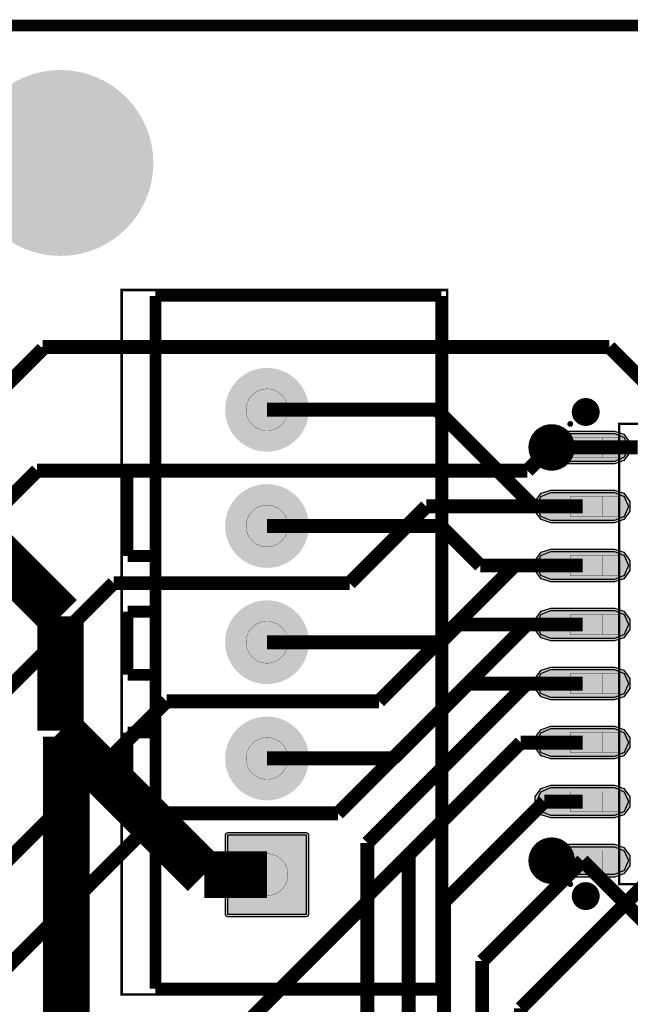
# Model space of a CAD drawing. Header units: millimetres. Extents: x -5.5 to 32.5, y -5.3 to 73.4.
# Tile 9 of 10: x 7.1 to 20.3, y 51.9 to 73.1. Entities that reach past the tile are written whole.
import ezdxf

# ---------------------------------------------------------------- set-up
doc = ezdxf.new("R2010")
doc.units = ezdxf.units.MM
for name, color, linetype, true_color in [('Board Outline Layer', 7, 'Continuous', 0xff00ff), ('Bottom Layer', 7, 'Continuous', 0x0000ff), ('Bottom Paste Mask Layer', 7, 'Continuous', 0x800000), ('Bottom Silkscreen Layer', 7, 'Continuous', 0x66cc33), ('Bottom Solder Mask Layer', 7, 'Continuous', 0xaa00ff), ('Component Marking Layer', 7, 'Continuous', 0x66ffcc), ('Component Shape Layer', 7, 'Continuous', 0x00cccc), ('Document Layer', 7, 'Continuous', 0xffffff), ('Hole Layer', 7, 'Continuous', 0x222222), ('Multi-Layer', 7, 'Continuous', 0xc0c0c0), ('Pin Floating Layer', 7, 'Continuous', 0xff99ff), ('Pin Soldering Layer', 7, 'Continuous', 0xcc9999), ('Top Layer', 7, 'Continuous', 0xff0000), ('Top Paste Mask Layer', 7, 'Continuous', 0x808080), ('Top Silkscreen Layer', 7, 'Continuous', 0xffcc00), ('Top Solder Mask Layer', 7, 'Continuous', 0x800080)]:
    doc.layers.add(name, color=color, linetype=linetype, true_color=true_color)

msp = doc.modelspace()

# ---------------------------------------------------------------- hatches: boundary and pattern name
at = {"layer": 'Bottom Layer'}
for points in [[(11.596, 64.69, 1), (13.296, 64.69, 1)], [(19.92, 64.182), (20.133, 64.094), (20.221, 63.881), (20.133, 63.668), (19.92, 63.58), (18.551, 63.58), (18.338, 63.668), (18.25, 63.881), (18.338, 64.094), (18.551, 64.182)], [(11.596, 62.19, 1), (13.296, 62.19, 1)], [(19.92, 62.912), (20.133, 62.824), (20.221, 62.611), (20.133, 62.398), (19.92, 62.31), (18.551, 62.31), (18.338, 62.398), (18.25, 62.611), (18.338, 62.824), (18.551, 62.912)], [(19.92, 61.642), (20.133, 61.554), (20.221, 61.341), (20.133, 61.128), (19.92, 61.04), (18.551, 61.04), (18.338, 61.128), (18.25, 61.341), (18.338, 61.554), (18.551, 61.642)], [(11.596, 59.69, 1), (13.296, 59.69, 1)], [(19.92, 60.372), (20.133, 60.284), (20.221, 60.071), (20.133, 59.858), (19.92, 59.77), (18.551, 59.77), (18.338, 59.858), (18.25, 60.071), (18.338, 60.284), (18.551, 60.372)], [(19.92, 59.102), (20.133, 59.014), (20.221, 58.801), (20.133, 58.588), (19.92, 58.5), (18.551, 58.5), (18.338, 58.588), (18.25, 58.801), (18.338, 59.014), (18.551, 59.102)], [(11.596, 57.19, 1), (13.296, 57.19, 1)], [(19.92, 57.832), (20.133, 57.744), (20.221, 57.531), (20.133, 57.318), (19.92, 57.23), (18.551, 57.23), (18.338, 57.318), (18.25, 57.531), (18.338, 57.744), (18.551, 57.832)], [(19.92, 56.562), (20.133, 56.474), (20.221, 56.261), (20.133, 56.048), (19.92, 55.96), (18.551, 55.96), (18.338, 56.048), (18.25, 56.261), (18.338, 56.474), (18.551, 56.562)], [(11.596, 53.84), (13.296, 53.84), (13.296, 55.54), (11.596, 55.54)], [(19.92, 55.292), (20.133, 55.204), (20.221, 54.991), (20.133, 54.778), (19.92, 54.69), (18.551, 54.69), (18.338, 54.778), (18.25, 54.991), (18.338, 55.204), (18.551, 55.292)]]:
    msp.add_hatch(color=256, dxfattribs=at).paths.add_polyline_path(points)
at = {"layer": 'Bottom Paste Mask Layer'}
for points in [[(19.92, 64.182), (20.133, 64.094), (20.221, 63.881), (20.133, 63.668), (19.92, 63.58), (18.551, 63.58), (18.338, 63.668), (18.25, 63.881), (18.338, 64.094), (18.551, 64.182)], [(19.92, 62.912), (20.133, 62.824), (20.221, 62.611), (20.133, 62.398), (19.92, 62.31), (18.551, 62.31), (18.338, 62.398), (18.25, 62.611), (18.338, 62.824), (18.551, 62.912)], [(19.92, 61.642), (20.133, 61.554), (20.221, 61.341), (20.133, 61.128), (19.92, 61.04), (18.551, 61.04), (18.338, 61.128), (18.25, 61.341), (18.338, 61.554), (18.551, 61.642)], [(19.92, 60.372), (20.133, 60.284), (20.221, 60.071), (20.133, 59.858), (19.92, 59.77), (18.551, 59.77), (18.338, 59.858), (18.25, 60.071), (18.338, 60.284), (18.551, 60.372)], [(19.92, 59.102), (20.133, 59.014), (20.221, 58.801), (20.133, 58.588), (19.92, 58.5), (18.551, 58.5), (18.338, 58.588), (18.25, 58.801), (18.338, 59.014), (18.551, 59.102)], [(19.92, 57.832), (20.133, 57.744), (20.221, 57.531), (20.133, 57.318), (19.92, 57.23), (18.551, 57.23), (18.338, 57.318), (18.25, 57.531), (18.338, 57.744), (18.551, 57.832)], [(19.92, 56.562), (20.133, 56.474), (20.221, 56.261), (20.133, 56.048), (19.92, 55.96), (18.551, 55.96), (18.338, 56.048), (18.25, 56.261), (18.338, 56.474), (18.551, 56.562)], [(19.92, 55.292), (20.133, 55.204), (20.221, 54.991), (20.133, 54.778), (19.92, 54.69), (18.551, 54.69), (18.338, 54.778), (18.25, 54.991), (18.338, 55.204), (18.551, 55.292)]]:
    msp.add_hatch(color=256, dxfattribs=at).paths.add_polyline_path(points)
at = {"layer": 'Bottom Solder Mask Layer'}
for points in [[(19.92, 64.233), (20.127, 64.166), (20.255, 63.99), (20.255, 63.772), (20.127, 63.597), (19.92, 63.529), (18.551, 63.529), (18.344, 63.597), (18.216, 63.772), (18.216, 63.99), (18.344, 64.166), (18.551, 64.233)], [(19.92, 62.963), (20.127, 62.896), (20.255, 62.72), (20.255, 62.502), (20.127, 62.327), (19.92, 62.259), (18.551, 62.259), (18.344, 62.327), (18.216, 62.502), (18.216, 62.72), (18.344, 62.896), (18.551, 62.963)], [(19.92, 61.693), (20.127, 61.626), (20.255, 61.45), (20.255, 61.232), (20.127, 61.057), (19.92, 60.989), (18.551, 60.989), (18.344, 61.057), (18.216, 61.232), (18.216, 61.45), (18.344, 61.626), (18.551, 61.693)], [(19.92, 60.423), (20.127, 60.356), (20.255, 60.18), (20.255, 59.962), (20.127, 59.787), (19.92, 59.719), (18.551, 59.719), (18.344, 59.787), (18.216, 59.962), (18.216, 60.18), (18.344, 60.356), (18.551, 60.423)], [(19.92, 59.153), (20.127, 59.086), (20.255, 58.91), (20.255, 58.692), (20.127, 58.517), (19.92, 58.449), (18.551, 58.449), (18.344, 58.517), (18.216, 58.692), (18.216, 58.91), (18.344, 59.086), (18.551, 59.153)], [(19.92, 57.883), (20.127, 57.816), (20.255, 57.64), (20.255, 57.422), (20.127, 57.247), (19.92, 57.179), (18.551, 57.179), (18.344, 57.247), (18.216, 57.422), (18.216, 57.64), (18.344, 57.816), (18.551, 57.883)], [(19.92, 56.613), (20.127, 56.546), (20.255, 56.37), (20.255, 56.152), (20.127, 55.976), (19.92, 55.909), (18.551, 55.909), (18.344, 55.976), (18.216, 56.152), (18.216, 56.37), (18.344, 56.546), (18.551, 56.613)], [(19.92, 55.343), (20.127, 55.276), (20.255, 55.1), (20.255, 54.882), (20.127, 54.706), (19.92, 54.639), (18.551, 54.639), (18.344, 54.706), (18.216, 54.882), (18.216, 55.1), (18.344, 55.276), (18.551, 55.343)]]:
    msp.add_hatch(color=256, dxfattribs=at).paths.add_polyline_path(points)
at = {"layer": 'Component Marking Layer'}
for points in [[(18.911, 64.386, 1), (19.031, 64.386, 1)], [(18.911, 54.486, 1), (19.031, 54.486, 1)], [(16.263, 52.113, 1), (16.383, 52.113, 1)]]:
    msp.add_hatch(color=256, dxfattribs=at).paths.add_polyline_path(points)
at = {"layer": 'Hole Layer'}
for points in [[(11.896, 64.69, 1), (12.996, 64.69, 1)], [(11.896, 62.19, 1), (12.996, 62.19, 1)], [(11.896, 59.69, 1), (12.996, 59.69, 1)], [(11.896, 57.19, 1), (12.996, 57.19, 1)], [(11.896, 54.69, 1), (12.996, 54.69, 1)]]:
    msp.add_hatch(color=256, dxfattribs=at).paths.add_polyline_path(points)
at = {"layer": 'Multi-Layer'}
for points in [[(6, 70, 1), (10, 70, 1)], [(11.596, 64.69, 1), (13.296, 64.69, 1)], [(11.596, 64.69, 1), (13.296, 64.69, 1)], [(11.596, 64.69, 1), (13.296, 64.69, 1)], [(11.596, 62.19, 1), (13.296, 62.19, 1)], [(11.596, 62.19, 1), (13.296, 62.19, 1)], [(11.596, 62.19, 1), (13.296, 62.19, 1)], [(11.596, 59.69, 1), (13.296, 59.69, 1)], [(11.596, 59.69, 1), (13.296, 59.69, 1)], [(11.596, 59.69, 1), (13.296, 59.69, 1)], [(11.596, 57.19, 1), (13.296, 57.19, 1)], [(11.596, 57.19, 1), (13.296, 57.19, 1)], [(11.596, 57.19, 1), (13.296, 57.19, 1)], [(11.596, 53.84), (13.296, 53.84), (13.296, 55.54), (11.596, 55.54)], [(11.596, 53.84), (13.296, 53.84), (13.296, 55.54), (11.596, 55.54)], [(11.596, 53.84), (13.296, 53.84), (13.296, 55.54), (11.596, 55.54)]]:
    msp.add_hatch(color=256, dxfattribs=at).paths.add_polyline_path(points)
at = {"layer": 'Pin Floating Layer'}
for points in [[(19.661, 64.096), (20.031, 64.096), (20.031, 63.666), (19.661, 63.666)], [(19.661, 63.666), (20.031, 63.666), (20.031, 64.096), (19.661, 64.096)], [(19.661, 62.826), (20.031, 62.826), (20.031, 62.396), (19.661, 62.396)], [(19.661, 62.396), (20.031, 62.396), (20.031, 62.826), (19.661, 62.826)], [(19.661, 61.556), (20.031, 61.556), (20.031, 61.126), (19.661, 61.126)], [(19.661, 61.126), (20.031, 61.126), (20.031, 61.556), (19.661, 61.556)], [(19.661, 60.286), (20.031, 60.286), (20.031, 59.856), (19.661, 59.856)], [(19.661, 59.856), (20.031, 59.856), (20.031, 60.286), (19.661, 60.286)], [(19.661, 59.016), (20.031, 59.016), (20.031, 58.586), (19.661, 58.586)], [(19.661, 58.586), (20.031, 58.586), (20.031, 59.016), (19.661, 59.016)], [(19.661, 57.746), (20.031, 57.746), (20.031, 57.316), (19.661, 57.316)], [(19.661, 57.316), (20.031, 57.316), (20.031, 57.746), (19.661, 57.746)], [(19.661, 56.476), (20.031, 56.476), (20.031, 56.046), (19.661, 56.046)], [(19.661, 56.046), (20.031, 56.046), (20.031, 56.476), (19.661, 56.476)], [(19.661, 55.206), (20.031, 55.206), (20.031, 54.776), (19.661, 54.776)], [(19.661, 54.776), (20.031, 54.776), (20.031, 55.206), (19.661, 55.206)]]:
    msp.add_hatch(color=256, dxfattribs=at).paths.add_polyline_path(points)
at = {"layer": 'Pin Soldering Layer'}
for points in [[(11.996, 64.69, 1), (12.896, 64.69, 1)], [(18.971, 64.096), (19.671, 64.096), (19.671, 63.666), (18.971, 63.666)], [(18.971, 63.666), (19.671, 63.666), (19.671, 64.096), (18.971, 64.096)], [(18.971, 62.826), (19.671, 62.826), (19.671, 62.396), (18.971, 62.396)], [(18.971, 62.396), (19.671, 62.396), (19.671, 62.826), (18.971, 62.826)], [(11.996, 62.19, 1), (12.896, 62.19, 1)], [(18.971, 61.556), (19.671, 61.556), (19.671, 61.126), (18.971, 61.126)], [(18.971, 61.126), (19.671, 61.126), (19.671, 61.556), (18.971, 61.556)], [(18.971, 60.286), (19.671, 60.286), (19.671, 59.856), (18.971, 59.856)], [(18.971, 59.856), (19.671, 59.856), (19.671, 60.286), (18.971, 60.286)], [(11.996, 59.69, 1), (12.896, 59.69, 1)], [(18.971, 59.016), (19.671, 59.016), (19.671, 58.586), (18.971, 58.586)], [(18.971, 58.586), (19.671, 58.586), (19.671, 59.016), (18.971, 59.016)], [(11.996, 57.19, 1), (12.896, 57.19, 1)], [(18.971, 57.746), (19.671, 57.746), (19.671, 57.316), (18.971, 57.316)], [(18.971, 57.316), (19.671, 57.316), (19.671, 57.746), (18.971, 57.746)], [(18.971, 56.476), (19.671, 56.476), (19.671, 56.046), (18.971, 56.046)], [(18.971, 56.046), (19.671, 56.046), (19.671, 56.476), (18.971, 56.476)], [(11.996, 54.69, 1), (12.896, 54.69, 1)], [(18.971, 55.206), (19.671, 55.206), (19.671, 54.776), (18.971, 54.776)], [(18.971, 54.776), (19.671, 54.776), (19.671, 55.206), (18.971, 55.206)]]:
    msp.add_hatch(color=256, dxfattribs=at).paths.add_polyline_path(points)
at = {"layer": 'Top Layer'}
for points in [[(11.596, 64.69, 1), (13.296, 64.69, 1)], [(18.551, 63.58), (18.338, 63.668), (18.25, 63.881), (18.338, 64.094), (18.551, 64.182), (19.92, 64.182), (20.133, 64.094), (20.221, 63.881), (20.133, 63.668), (19.92, 63.58)], [(11.596, 62.19, 1), (13.296, 62.19, 1)], [(18.551, 62.31), (18.338, 62.398), (18.25, 62.611), (18.338, 62.824), (18.551, 62.912), (19.92, 62.912), (20.133, 62.824), (20.221, 62.611), (20.133, 62.398), (19.92, 62.31)], [(18.551, 61.04), (18.338, 61.128), (18.25, 61.341), (18.338, 61.554), (18.551, 61.642), (19.92, 61.642), (20.133, 61.554), (20.221, 61.341), (20.133, 61.128), (19.92, 61.04)], [(11.596, 59.69, 1), (13.296, 59.69, 1)], [(18.551, 59.77), (18.338, 59.858), (18.25, 60.071), (18.338, 60.284), (18.551, 60.372), (19.92, 60.372), (20.133, 60.284), (20.221, 60.071), (20.133, 59.858), (19.92, 59.77)], [(18.551, 58.5), (18.338, 58.588), (18.25, 58.801), (18.338, 59.014), (18.551, 59.102), (19.92, 59.102), (20.133, 59.014), (20.221, 58.801), (20.133, 58.588), (19.92, 58.5)], [(11.596, 57.19, 1), (13.296, 57.19, 1)], [(18.551, 57.23), (18.338, 57.318), (18.25, 57.531), (18.338, 57.744), (18.551, 57.832), (19.92, 57.832), (20.133, 57.744), (20.221, 57.531), (20.133, 57.318), (19.92, 57.23)], [(18.551, 55.96), (18.338, 56.048), (18.25, 56.261), (18.338, 56.474), (18.551, 56.562), (19.92, 56.562), (20.133, 56.474), (20.221, 56.261), (20.133, 56.048), (19.92, 55.96)], [(11.596, 53.84), (13.296, 53.84), (13.296, 55.54), (11.596, 55.54)], [(18.551, 54.69), (18.338, 54.778), (18.25, 54.991), (18.338, 55.204), (18.551, 55.292), (19.92, 55.292), (20.133, 55.204), (20.221, 54.991), (20.133, 54.778), (19.92, 54.69)]]:
    msp.add_hatch(color=256, dxfattribs=at).paths.add_polyline_path(points)
at = {"layer": 'Top Paste Mask Layer'}
for points in [[(11.596, 64.69, 1), (13.296, 64.69, 1)], [(18.551, 63.58), (18.338, 63.668), (18.25, 63.881), (18.338, 64.094), (18.551, 64.182), (19.92, 64.182), (20.133, 64.094), (20.221, 63.881), (20.133, 63.668), (19.92, 63.58)], [(11.596, 62.19, 1), (13.296, 62.19, 1)], [(18.551, 62.31), (18.338, 62.398), (18.25, 62.611), (18.338, 62.824), (18.551, 62.912), (19.92, 62.912), (20.133, 62.824), (20.221, 62.611), (20.133, 62.398), (19.92, 62.31)], [(18.551, 61.04), (18.338, 61.128), (18.25, 61.341), (18.338, 61.554), (18.551, 61.642), (19.92, 61.642), (20.133, 61.554), (20.221, 61.341), (20.133, 61.128), (19.92, 61.04)], [(11.596, 59.69, 1), (13.296, 59.69, 1)], [(18.551, 59.77), (18.338, 59.858), (18.25, 60.071), (18.338, 60.284), (18.551, 60.372), (19.92, 60.372), (20.133, 60.284), (20.221, 60.071), (20.133, 59.858), (19.92, 59.77)], [(18.551, 58.5), (18.338, 58.588), (18.25, 58.801), (18.338, 59.014), (18.551, 59.102), (19.92, 59.102), (20.133, 59.014), (20.221, 58.801), (20.133, 58.588), (19.92, 58.5)], [(11.596, 57.19, 1), (13.296, 57.19, 1)], [(18.551, 57.23), (18.338, 57.318), (18.25, 57.531), (18.338, 57.744), (18.551, 57.832), (19.92, 57.832), (20.133, 57.744), (20.221, 57.531), (20.133, 57.318), (19.92, 57.23)], [(18.551, 55.96), (18.338, 56.048), (18.25, 56.261), (18.338, 56.474), (18.551, 56.562), (19.92, 56.562), (20.133, 56.474), (20.221, 56.261), (20.133, 56.048), (19.92, 55.96)], [(11.596, 53.84), (13.296, 53.84), (13.296, 55.54), (11.596, 55.54)], [(18.551, 54.69), (18.338, 54.778), (18.25, 54.991), (18.338, 55.204), (18.551, 55.292), (19.92, 55.292), (20.133, 55.204), (20.221, 54.991), (20.133, 54.778), (19.92, 54.69)]]:
    msp.add_hatch(color=256, dxfattribs=at).paths.add_polyline_path(points)
at = {"layer": 'Top Solder Mask Layer'}
for points in [[(11.545, 64.69, 1), (13.347, 64.69, 1)], [(18.551, 63.529), (18.344, 63.597), (18.216, 63.772), (18.216, 63.99), (18.344, 64.166), (18.551, 64.233), (19.92, 64.233), (20.127, 64.166), (20.255, 63.99), (20.255, 63.772), (20.127, 63.597), (19.92, 63.529)], [(11.545, 62.19, 1), (13.347, 62.19, 1)], [(18.551, 62.259), (18.344, 62.327), (18.216, 62.502), (18.216, 62.72), (18.344, 62.896), (18.551, 62.963), (19.92, 62.963), (20.127, 62.896), (20.255, 62.72), (20.255, 62.502), (20.127, 62.327), (19.92, 62.259)], [(18.551, 60.989), (18.344, 61.057), (18.216, 61.232), (18.216, 61.45), (18.344, 61.626), (18.551, 61.693), (19.92, 61.693), (20.127, 61.626), (20.255, 61.45), (20.255, 61.232), (20.127, 61.057), (19.92, 60.989)], [(11.545, 59.69, 1), (13.347, 59.69, 1)], [(18.551, 59.719), (18.344, 59.787), (18.216, 59.962), (18.216, 60.18), (18.344, 60.356), (18.551, 60.423), (19.92, 60.423), (20.127, 60.356), (20.255, 60.18), (20.255, 59.962), (20.127, 59.787), (19.92, 59.719)], [(18.551, 58.449), (18.344, 58.517), (18.216, 58.692), (18.216, 58.91), (18.344, 59.086), (18.551, 59.153), (19.92, 59.153), (20.127, 59.086), (20.255, 58.91), (20.255, 58.692), (20.127, 58.517), (19.92, 58.449)], [(11.545, 57.19, 1), (13.347, 57.19, 1)], [(18.551, 57.179), (18.344, 57.247), (18.216, 57.422), (18.216, 57.64), (18.344, 57.816), (18.551, 57.883), (19.92, 57.883), (20.127, 57.816), (20.255, 57.64), (20.255, 57.422), (20.127, 57.247), (19.92, 57.179)], [(18.551, 55.909), (18.344, 55.976), (18.216, 56.152), (18.216, 56.37), (18.344, 56.546), (18.551, 56.613), (19.92, 56.613), (20.127, 56.546), (20.255, 56.37), (20.255, 56.152), (20.127, 55.976), (19.92, 55.909)], [(11.596, 53.789), (13.296, 53.789), (13.332, 53.804), (13.347, 53.84), (13.347, 55.54), (13.332, 55.576), (13.296, 55.591), (11.596, 55.591), (11.56, 55.576), (11.545, 55.54), (11.545, 53.84), (11.56, 53.804)], [(18.551, 54.639), (18.344, 54.706), (18.216, 54.882), (18.216, 55.1), (18.344, 55.276), (18.551, 55.343), (19.92, 55.343), (20.127, 55.276), (20.255, 55.1), (20.255, 54.882), (20.127, 54.706), (19.92, 54.639)]]:
    msp.add_hatch(color=256, dxfattribs=at).paths.add_polyline_path(points)

# ---------------------------------------------------------------- linework, layer by layer
at = {"layer": 'Board Outline Layer', "const_width": 0.254}
msp.add_lwpolyline([(5.15, 72.955), (26.74, 72.955), (31.947, 67.748), (31.947, 5.01), (26.994, 0.057), (5.023, 0.057), (-0.057, 5.137), (-0.057, 67.748)], close=True, dxfattribs=at)
at = {"layer": 'Bottom Layer'}
for points, const_width in [([(3.683, 64.563), (8.001, 60.245)], 1), ([(12.446, 64.69), (16.097, 64.69)], 0.3), ([(18.176, 62.611), (16.097, 64.69)], 0.3), ([(19.235, 63.881), (20.422, 63.881)], 0.3), ([(19.235, 62.611), (18.176, 62.611)], 0.3), ([(12.446, 62.19), (16.184, 62.19)], 0.3), ([(17.033, 61.341), (16.184, 62.19)], 0.3), ([(19.235, 61.341), (17.033, 61.341)], 0.3), ([(8.001, 60.245), (8.001, 57.785)], 1), ([(16.568, 60.071), (16.187, 59.69)], 0.3), ([(19.235, 60.071), (16.568, 60.071)], 0.3), ([(16.187, 59.69), (12.446, 59.69)], 0.3), ([(16.779, 58.801), (15.168, 57.19)], 0.3), ([(19.235, 58.801), (16.779, 58.801)], 0.3), ([(8.001, 57.785), (8.128, 57.658)], 1), ([(8.128, 57.658), (8.128, 44.739)], 1), ([(8.128, 57.658), (11.096, 54.69)], 1), ([(17.907, 57.531), (14.605, 54.229)], 0.3), ([(19.235, 57.531), (17.907, 57.531)], 0.3), ([(12.446, 57.19), (15.168, 57.19)], 0.3), ([(18.415, 56.261), (16.256, 54.102)], 0.3), ([(22.352, 56.261), (17.907, 51.816)], 0.3), ([(19.235, 56.261), (18.415, 56.261)], 0.3), ([(11.096, 54.69), (12.446, 54.69)], 1), ([(19.235, 54.991), (17.076, 52.832)], 0.3), ([(14.605, 51.44), (14.605, 54.229)], 0.3), ([(16.256, 50.591), (16.256, 54.102)], 0.3), ([(17.076, 52.832), (17.076, 48.911)], 0.3), ([(17.907, 51.816), (17.907, 47.242)], 0.3)]:
    msp.add_lwpolyline(points, dxfattribs=dict(at, const_width=const_width))
for points in [[(19.92, 64.182), (20.133, 64.094), (20.221, 63.881), (20.133, 63.668), (19.92, 63.58), (18.551, 63.58), (18.338, 63.668), (18.25, 63.881), (18.338, 64.094), (18.551, 64.182)], [(19.92, 62.912), (20.133, 62.824), (20.221, 62.611), (20.133, 62.398), (19.92, 62.31), (18.551, 62.31), (18.338, 62.398), (18.25, 62.611), (18.338, 62.824), (18.551, 62.912)], [(19.92, 61.642), (20.133, 61.554), (20.221, 61.341), (20.133, 61.128), (19.92, 61.04), (18.551, 61.04), (18.338, 61.128), (18.25, 61.341), (18.338, 61.554), (18.551, 61.642)], [(19.92, 60.372), (20.133, 60.284), (20.221, 60.071), (20.133, 59.858), (19.92, 59.77), (18.551, 59.77), (18.338, 59.858), (18.25, 60.071), (18.338, 60.284), (18.551, 60.372)], [(19.92, 59.102), (20.133, 59.014), (20.221, 58.801), (20.133, 58.588), (19.92, 58.5), (18.551, 58.5), (18.338, 58.588), (18.25, 58.801), (18.338, 59.014), (18.551, 59.102)], [(19.92, 57.832), (20.133, 57.744), (20.221, 57.531), (20.133, 57.318), (19.92, 57.23), (18.551, 57.23), (18.338, 57.318), (18.25, 57.531), (18.338, 57.744), (18.551, 57.832)], [(19.92, 56.562), (20.133, 56.474), (20.221, 56.261), (20.133, 56.048), (19.92, 55.96), (18.551, 55.96), (18.338, 56.048), (18.25, 56.261), (18.338, 56.474), (18.551, 56.562)], [(11.596, 53.84), (13.296, 53.84), (13.296, 55.54), (11.596, 55.54)], [(19.92, 55.292), (20.133, 55.204), (20.221, 54.991), (20.133, 54.778), (19.92, 54.69), (18.551, 54.69), (18.338, 54.778), (18.25, 54.991), (18.338, 55.204), (18.551, 55.292)]]:
    msp.add_lwpolyline(points, close=True, dxfattribs=at)
at = {"layer": 'Bottom Paste Mask Layer'}
for points in [[(19.92, 64.182), (20.133, 64.094), (20.221, 63.881), (20.133, 63.668), (19.92, 63.58), (18.551, 63.58), (18.338, 63.668), (18.25, 63.881), (18.338, 64.094), (18.551, 64.182)], [(19.92, 62.912), (20.133, 62.824), (20.221, 62.611), (20.133, 62.398), (19.92, 62.31), (18.551, 62.31), (18.338, 62.398), (18.25, 62.611), (18.338, 62.824), (18.551, 62.912)], [(19.92, 61.642), (20.133, 61.554), (20.221, 61.341), (20.133, 61.128), (19.92, 61.04), (18.551, 61.04), (18.338, 61.128), (18.25, 61.341), (18.338, 61.554), (18.551, 61.642)], [(19.92, 60.372), (20.133, 60.284), (20.221, 60.071), (20.133, 59.858), (19.92, 59.77), (18.551, 59.77), (18.338, 59.858), (18.25, 60.071), (18.338, 60.284), (18.551, 60.372)], [(19.92, 59.102), (20.133, 59.014), (20.221, 58.801), (20.133, 58.588), (19.92, 58.5), (18.551, 58.5), (18.338, 58.588), (18.25, 58.801), (18.338, 59.014), (18.551, 59.102)], [(19.92, 57.832), (20.133, 57.744), (20.221, 57.531), (20.133, 57.318), (19.92, 57.23), (18.551, 57.23), (18.338, 57.318), (18.25, 57.531), (18.338, 57.744), (18.551, 57.832)], [(19.92, 56.562), (20.133, 56.474), (20.221, 56.261), (20.133, 56.048), (19.92, 55.96), (18.551, 55.96), (18.338, 56.048), (18.25, 56.261), (18.338, 56.474), (18.551, 56.562)], [(19.92, 55.292), (20.133, 55.204), (20.221, 54.991), (20.133, 54.778), (19.92, 54.69), (18.551, 54.69), (18.338, 54.778), (18.25, 54.991), (18.338, 55.204), (18.551, 55.292)]]:
    msp.add_lwpolyline(points, close=True, dxfattribs=at)
at = {"layer": 'Bottom Silkscreen Layer', "const_width": 0.3}
msp.add_lwpolyline([(19.154, 54.229, 1), (19.454, 54.229, 1)], format="xyb", close=True, dxfattribs=at)
msp.add_lwpolyline([(19.154, 54.229, 1), (19.454, 54.229, 1)], format="xyb", close=True, dxfattribs=at)
at = {"layer": 'Bottom Solder Mask Layer'}
for points in [[(19.92, 64.233), (20.127, 64.166), (20.255, 63.99), (20.255, 63.772), (20.127, 63.597), (19.92, 63.529), (18.551, 63.529), (18.344, 63.597), (18.216, 63.772), (18.216, 63.99), (18.344, 64.166), (18.551, 64.233)], [(19.92, 62.963), (20.127, 62.896), (20.255, 62.72), (20.255, 62.502), (20.127, 62.327), (19.92, 62.259), (18.551, 62.259), (18.344, 62.327), (18.216, 62.502), (18.216, 62.72), (18.344, 62.896), (18.551, 62.963)], [(19.92, 61.693), (20.127, 61.626), (20.255, 61.45), (20.255, 61.232), (20.127, 61.057), (19.92, 60.989), (18.551, 60.989), (18.344, 61.057), (18.216, 61.232), (18.216, 61.45), (18.344, 61.626), (18.551, 61.693)], [(19.92, 60.423), (20.127, 60.356), (20.255, 60.18), (20.255, 59.962), (20.127, 59.787), (19.92, 59.719), (18.551, 59.719), (18.344, 59.787), (18.216, 59.962), (18.216, 60.18), (18.344, 60.356), (18.551, 60.423)], [(19.92, 59.153), (20.127, 59.086), (20.255, 58.91), (20.255, 58.692), (20.127, 58.517), (19.92, 58.449), (18.551, 58.449), (18.344, 58.517), (18.216, 58.692), (18.216, 58.91), (18.344, 59.086), (18.551, 59.153)], [(19.92, 57.883), (20.127, 57.816), (20.255, 57.64), (20.255, 57.422), (20.127, 57.247), (19.92, 57.179), (18.551, 57.179), (18.344, 57.247), (18.216, 57.422), (18.216, 57.64), (18.344, 57.816), (18.551, 57.883)], [(19.92, 56.613), (20.127, 56.546), (20.255, 56.37), (20.255, 56.152), (20.127, 55.976), (19.92, 55.909), (18.551, 55.909), (18.344, 55.976), (18.216, 56.152), (18.216, 56.37), (18.344, 56.546), (18.551, 56.613)], [(19.92, 55.343), (20.127, 55.276), (20.255, 55.1), (20.255, 54.882), (20.127, 54.706), (19.92, 54.639), (18.551, 54.639), (18.344, 54.706), (18.216, 54.882), (18.216, 55.1), (18.344, 55.276), (18.551, 55.343)]]:
    msp.add_lwpolyline(points, close=True, dxfattribs=at)
at = {"layer": 'Component Marking Layer', "const_width": 0.00508}
for points in [[(18.911, 64.386, 1), (19.031, 64.386, 1)], [(18.911, 54.486, 1), (19.031, 54.486, 1)], [(16.263, 52.113, 1), (16.383, 52.113, 1)]]:
    msp.add_lwpolyline(points, format="xyb", close=True, dxfattribs=at)
at = {"layer": 'Component Shape Layer', "const_width": 0.0508}
for points in [[(9.319, 52.113), (9.319, 67.267), (16.323, 67.267), (16.323, 52.113)], [(9.319, 52.113), (9.319, 67.267), (16.323, 67.267), (16.323, 52.113)], [(20.021, 64.386), (23.921, 64.386), (23.921, 54.486), (20.021, 54.486)], [(20.021, 54.486), (23.921, 54.486), (23.921, 64.386), (20.021, 64.386)], [(20.021, 64.386), (23.921, 64.386), (23.921, 54.486), (20.021, 54.486)], [(20.021, 54.486), (23.921, 54.486), (23.921, 64.386), (20.021, 64.386)]]:
    msp.add_lwpolyline(points, close=True, dxfattribs=at)
at = {"layer": 'Document Layer', "const_width": 0.5}
for points in [[(18.321, 63.881, 1), (18.821, 63.881, 1)], [(18.321, 63.881, 1), (18.821, 63.881, 1)], [(18.321, 54.991, 1), (18.821, 54.991, 1)], [(18.321, 54.991, 1), (18.821, 54.991, 1)]]:
    msp.add_lwpolyline(points, format="xyb", close=True, dxfattribs=at)
at = {"layer": 'Multi-Layer'}
msp.add_lwpolyline([(11.596, 53.84), (13.296, 53.84), (13.296, 55.54), (11.596, 55.54)], close=True, dxfattribs=at)
msp.add_lwpolyline([(11.596, 53.84), (13.296, 53.84), (13.296, 55.54), (11.596, 55.54)], close=True, dxfattribs=at)
msp.add_lwpolyline([(11.596, 53.84), (13.296, 53.84), (13.296, 55.54), (11.596, 55.54)], close=True, dxfattribs=at)
at = {"layer": 'Pin Floating Layer', "const_width": 0.00508}
for points in [[(19.661, 64.096), (20.031, 64.096), (20.031, 63.666), (19.661, 63.666)], [(19.661, 63.666), (20.031, 63.666), (20.031, 64.096), (19.661, 64.096)], [(19.661, 64.096), (20.031, 64.096), (20.031, 63.666), (19.661, 63.666)], [(19.661, 63.666), (20.031, 63.666), (20.031, 64.096), (19.661, 64.096)], [(19.661, 62.826), (20.031, 62.826), (20.031, 62.396), (19.661, 62.396)], [(19.661, 62.396), (20.031, 62.396), (20.031, 62.826), (19.661, 62.826)], [(19.661, 62.826), (20.031, 62.826), (20.031, 62.396), (19.661, 62.396)], [(19.661, 62.396), (20.031, 62.396), (20.031, 62.826), (19.661, 62.826)], [(19.661, 61.556), (20.031, 61.556), (20.031, 61.126), (19.661, 61.126)], [(19.661, 61.126), (20.031, 61.126), (20.031, 61.556), (19.661, 61.556)], [(19.661, 61.556), (20.031, 61.556), (20.031, 61.126), (19.661, 61.126)], [(19.661, 61.126), (20.031, 61.126), (20.031, 61.556), (19.661, 61.556)], [(19.661, 60.286), (20.031, 60.286), (20.031, 59.856), (19.661, 59.856)], [(19.661, 59.856), (20.031, 59.856), (20.031, 60.286), (19.661, 60.286)], [(19.661, 60.286), (20.031, 60.286), (20.031, 59.856), (19.661, 59.856)], [(19.661, 59.856), (20.031, 59.856), (20.031, 60.286), (19.661, 60.286)], [(19.661, 59.016), (20.031, 59.016), (20.031, 58.586), (19.661, 58.586)], [(19.661, 58.586), (20.031, 58.586), (20.031, 59.016), (19.661, 59.016)], [(19.661, 59.016), (20.031, 59.016), (20.031, 58.586), (19.661, 58.586)], [(19.661, 58.586), (20.031, 58.586), (20.031, 59.016), (19.661, 59.016)], [(19.661, 57.746), (20.031, 57.746), (20.031, 57.316), (19.661, 57.316)], [(19.661, 57.316), (20.031, 57.316), (20.031, 57.746), (19.661, 57.746)], [(19.661, 57.746), (20.031, 57.746), (20.031, 57.316), (19.661, 57.316)], [(19.661, 57.316), (20.031, 57.316), (20.031, 57.746), (19.661, 57.746)], [(19.661, 56.476), (20.031, 56.476), (20.031, 56.046), (19.661, 56.046)], [(19.661, 56.046), (20.031, 56.046), (20.031, 56.476), (19.661, 56.476)], [(19.661, 56.476), (20.031, 56.476), (20.031, 56.046), (19.661, 56.046)], [(19.661, 56.046), (20.031, 56.046), (20.031, 56.476), (19.661, 56.476)], [(19.661, 55.206), (20.031, 55.206), (20.031, 54.776), (19.661, 54.776)], [(19.661, 54.776), (20.031, 54.776), (20.031, 55.206), (19.661, 55.206)], [(19.661, 55.206), (20.031, 55.206), (20.031, 54.776), (19.661, 54.776)], [(19.661, 54.776), (20.031, 54.776), (20.031, 55.206), (19.661, 55.206)]]:
    msp.add_lwpolyline(points, close=True, dxfattribs=at)
at = {"layer": 'Pin Soldering Layer', "const_width": 0.00508}
for points in [[(11.996, 64.69, 1), (12.896, 64.69, 1)], [(11.996, 62.19, 1), (12.896, 62.19, 1)], [(11.996, 59.69, 1), (12.896, 59.69, 1)], [(11.996, 57.19, 1), (12.896, 57.19, 1)], [(11.996, 54.69, 1), (12.896, 54.69, 1)]]:
    msp.add_lwpolyline(points, format="xyb", close=True, dxfattribs=at)
for points in [[(18.971, 64.096), (19.671, 64.096), (19.671, 63.666), (18.971, 63.666)], [(18.971, 63.666), (19.671, 63.666), (19.671, 64.096), (18.971, 64.096)], [(18.971, 64.096), (19.671, 64.096), (19.671, 63.666), (18.971, 63.666)], [(18.971, 63.666), (19.671, 63.666), (19.671, 64.096), (18.971, 64.096)], [(18.971, 62.826), (19.671, 62.826), (19.671, 62.396), (18.971, 62.396)], [(18.971, 62.396), (19.671, 62.396), (19.671, 62.826), (18.971, 62.826)], [(18.971, 62.826), (19.671, 62.826), (19.671, 62.396), (18.971, 62.396)], [(18.971, 62.396), (19.671, 62.396), (19.671, 62.826), (18.971, 62.826)], [(18.971, 61.556), (19.671, 61.556), (19.671, 61.126), (18.971, 61.126)], [(18.971, 61.126), (19.671, 61.126), (19.671, 61.556), (18.971, 61.556)], [(18.971, 61.556), (19.671, 61.556), (19.671, 61.126), (18.971, 61.126)], [(18.971, 61.126), (19.671, 61.126), (19.671, 61.556), (18.971, 61.556)], [(18.971, 60.286), (19.671, 60.286), (19.671, 59.856), (18.971, 59.856)], [(18.971, 59.856), (19.671, 59.856), (19.671, 60.286), (18.971, 60.286)], [(18.971, 60.286), (19.671, 60.286), (19.671, 59.856), (18.971, 59.856)], [(18.971, 59.856), (19.671, 59.856), (19.671, 60.286), (18.971, 60.286)], [(18.971, 59.016), (19.671, 59.016), (19.671, 58.586), (18.971, 58.586)], [(18.971, 58.586), (19.671, 58.586), (19.671, 59.016), (18.971, 59.016)], [(18.971, 59.016), (19.671, 59.016), (19.671, 58.586), (18.971, 58.586)], [(18.971, 58.586), (19.671, 58.586), (19.671, 59.016), (18.971, 59.016)], [(18.971, 57.746), (19.671, 57.746), (19.671, 57.316), (18.971, 57.316)], [(18.971, 57.316), (19.671, 57.316), (19.671, 57.746), (18.971, 57.746)], [(18.971, 57.746), (19.671, 57.746), (19.671, 57.316), (18.971, 57.316)], [(18.971, 57.316), (19.671, 57.316), (19.671, 57.746), (18.971, 57.746)], [(18.971, 56.476), (19.671, 56.476), (19.671, 56.046), (18.971, 56.046)], [(18.971, 56.046), (19.671, 56.046), (19.671, 56.476), (18.971, 56.476)], [(18.971, 56.476), (19.671, 56.476), (19.671, 56.046), (18.971, 56.046)], [(18.971, 56.046), (19.671, 56.046), (19.671, 56.476), (18.971, 56.476)], [(18.971, 55.206), (19.671, 55.206), (19.671, 54.776), (18.971, 54.776)], [(18.971, 54.776), (19.671, 54.776), (19.671, 55.206), (18.971, 55.206)], [(18.971, 55.206), (19.671, 55.206), (19.671, 54.776), (18.971, 54.776)], [(18.971, 54.776), (19.671, 54.776), (19.671, 55.206), (18.971, 55.206)]]:
    msp.add_lwpolyline(points, close=True, dxfattribs=at)
at = {"layer": 'Top Layer', "const_width": 0.3}
for points in [[(3.683, 62.063), (7.62, 66)], [(7.62, 66), (7.62, 66.04)], [(7.62, 66.04), (19.812, 66.04)], [(19.812, 66.04), (21.717, 64.135)], [(18.049, 63.379), (18.551, 63.881)], [(18.551, 63.881), (19.235, 63.881)], [(3.683, 59.563), (7.499, 63.379)], [(7.499, 63.379), (18.049, 63.379)], [(14.224, 60.96), (15.875, 62.611)], [(15.875, 62.611), (19.235, 62.611)], [(14.859, 58.42), (17.78, 61.341)], [(17.78, 61.341), (19.235, 61.341)], [(5.247, 57.063), (9.144, 60.96)], [(9.144, 60.96), (14.224, 60.96)], [(13.97, 56.007), (18.034, 60.071)], [(18.034, 60.071), (19.235, 60.071)], [(14.605, 55.372), (18.034, 58.801)], [(18.034, 58.801), (19.235, 58.801)], [(6.43, 54.563), (10.287, 58.42)], [(10.287, 58.42), (14.859, 58.42)], [(15.494, 55.118), (17.907, 57.531)], [(17.907, 57.531), (19.235, 57.531)], [(18.415, 56.261), (16.256, 54.102)], [(19.235, 56.261), (18.415, 56.261)], [(6.096, 51.943), (10.16, 56.007)], [(10.16, 56.007), (13.97, 56.007)], [(14.605, 54.102), (14.605, 55.372)], [(15.494, 47.371), (15.494, 55.118)], [(21.144, 53.083), (19.235, 54.991)], [(4.687, 44.184), (14.605, 54.102)], [(16.256, 54.102), (16.256, 45.593)]]:
    msp.add_lwpolyline(points, dxfattribs=at)
at = {"layer": 'Top Layer'}
for points in [[(18.551, 63.58), (18.338, 63.668), (18.25, 63.881), (18.338, 64.094), (18.551, 64.182), (19.92, 64.182), (20.133, 64.094), (20.221, 63.881), (20.133, 63.668), (19.92, 63.58)], [(18.551, 62.31), (18.338, 62.398), (18.25, 62.611), (18.338, 62.824), (18.551, 62.912), (19.92, 62.912), (20.133, 62.824), (20.221, 62.611), (20.133, 62.398), (19.92, 62.31)], [(18.551, 61.04), (18.338, 61.128), (18.25, 61.341), (18.338, 61.554), (18.551, 61.642), (19.92, 61.642), (20.133, 61.554), (20.221, 61.341), (20.133, 61.128), (19.92, 61.04)], [(18.551, 59.77), (18.338, 59.858), (18.25, 60.071), (18.338, 60.284), (18.551, 60.372), (19.92, 60.372), (20.133, 60.284), (20.221, 60.071), (20.133, 59.858), (19.92, 59.77)], [(18.551, 58.5), (18.338, 58.588), (18.25, 58.801), (18.338, 59.014), (18.551, 59.102), (19.92, 59.102), (20.133, 59.014), (20.221, 58.801), (20.133, 58.588), (19.92, 58.5)], [(18.551, 57.23), (18.338, 57.318), (18.25, 57.531), (18.338, 57.744), (18.551, 57.832), (19.92, 57.832), (20.133, 57.744), (20.221, 57.531), (20.133, 57.318), (19.92, 57.23)], [(18.551, 55.96), (18.338, 56.048), (18.25, 56.261), (18.338, 56.474), (18.551, 56.562), (19.92, 56.562), (20.133, 56.474), (20.221, 56.261), (20.133, 56.048), (19.92, 55.96)], [(11.596, 53.84), (13.296, 53.84), (13.296, 55.54), (11.596, 55.54)], [(18.551, 54.69), (18.338, 54.778), (18.25, 54.991), (18.338, 55.204), (18.551, 55.292), (19.92, 55.292), (20.133, 55.204), (20.221, 54.991), (20.133, 54.778), (19.92, 54.69)]]:
    msp.add_lwpolyline(points, close=True, dxfattribs=at)
at = {"layer": 'Top Paste Mask Layer'}
for points in [[(18.551, 63.58), (18.338, 63.668), (18.25, 63.881), (18.338, 64.094), (18.551, 64.182), (19.92, 64.182), (20.133, 64.094), (20.221, 63.881), (20.133, 63.668), (19.92, 63.58)], [(18.551, 62.31), (18.338, 62.398), (18.25, 62.611), (18.338, 62.824), (18.551, 62.912), (19.92, 62.912), (20.133, 62.824), (20.221, 62.611), (20.133, 62.398), (19.92, 62.31)], [(18.551, 61.04), (18.338, 61.128), (18.25, 61.341), (18.338, 61.554), (18.551, 61.642), (19.92, 61.642), (20.133, 61.554), (20.221, 61.341), (20.133, 61.128), (19.92, 61.04)], [(18.551, 59.77), (18.338, 59.858), (18.25, 60.071), (18.338, 60.284), (18.551, 60.372), (19.92, 60.372), (20.133, 60.284), (20.221, 60.071), (20.133, 59.858), (19.92, 59.77)], [(18.551, 58.5), (18.338, 58.588), (18.25, 58.801), (18.338, 59.014), (18.551, 59.102), (19.92, 59.102), (20.133, 59.014), (20.221, 58.801), (20.133, 58.588), (19.92, 58.5)], [(18.551, 57.23), (18.338, 57.318), (18.25, 57.531), (18.338, 57.744), (18.551, 57.832), (19.92, 57.832), (20.133, 57.744), (20.221, 57.531), (20.133, 57.318), (19.92, 57.23)], [(18.551, 55.96), (18.338, 56.048), (18.25, 56.261), (18.338, 56.474), (18.551, 56.562), (19.92, 56.562), (20.133, 56.474), (20.221, 56.261), (20.133, 56.048), (19.92, 55.96)], [(11.596, 53.84), (13.296, 53.84), (13.296, 55.54), (11.596, 55.54)], [(18.551, 54.69), (18.338, 54.778), (18.25, 54.991), (18.338, 55.204), (18.551, 55.292), (19.92, 55.292), (20.133, 55.204), (20.221, 54.991), (20.133, 54.778), (19.92, 54.69)]]:
    msp.add_lwpolyline(points, close=True, dxfattribs=at)
at = {"layer": 'Top Silkscreen Layer', "const_width": 0.254}
for points in [[(10.046, 52.24), (10.046, 67.14)], [(10.046, 67.14), (16.196, 67.14)], [(10.046, 52.24), (10.046, 67.14)], [(10.046, 67.14), (16.196, 67.14)], [(16.196, 52.24), (16.196, 67.14)], [(16.196, 52.24), (16.196, 67.14)], [(9.446, 61.546), (9.446, 63.407)], [(9.446, 63.407), (10.046, 63.407)], [(9.446, 61.546), (9.446, 63.407)], [(9.446, 63.407), (10.046, 63.407)], [(9.446, 61.546), (9.446, 63.407)], [(9.446, 63.407), (10.046, 63.407)], [(9.446, 61.546), (9.446, 63.407)], [(9.446, 63.407), (10.046, 63.407)], [(10.046, 61.546), (9.446, 61.546)], [(10.046, 61.546), (9.446, 61.546)], [(9.446, 58.99), (9.446, 60.346)], [(9.446, 60.346), (10.046, 60.346)], [(9.446, 58.99), (9.446, 60.346)], [(9.446, 60.346), (10.046, 60.346)], [(10.046, 58.99), (9.446, 58.99)], [(10.046, 58.99), (9.446, 58.99)], [(9.446, 55.885), (9.446, 57.746)], [(9.446, 57.746), (10.046, 57.746)], [(9.446, 55.885), (9.446, 57.746)], [(9.446, 57.746), (10.046, 57.746)], [(10.046, 55.885), (9.446, 55.885)], [(10.046, 55.885), (9.446, 55.885)], [(10.046, 52.24), (16.196, 52.24)], [(10.046, 52.24), (16.196, 52.24)]]:
    msp.add_lwpolyline(points, dxfattribs=at)
at = {"layer": 'Top Silkscreen Layer', "const_width": 0.3}
msp.add_lwpolyline([(19.154, 64.643, 1), (19.454, 64.643, 1)], format="xyb", close=True, dxfattribs=at)
msp.add_lwpolyline([(19.154, 64.643, 1), (19.454, 64.643, 1)], format="xyb", close=True, dxfattribs=at)
at = {"layer": 'Top Solder Mask Layer'}
for points in [[(18.551, 63.529), (18.344, 63.597), (18.216, 63.772), (18.216, 63.99), (18.344, 64.166), (18.551, 64.233), (19.92, 64.233), (20.127, 64.166), (20.255, 63.99), (20.255, 63.772), (20.127, 63.597), (19.92, 63.529)], [(18.551, 62.259), (18.344, 62.327), (18.216, 62.502), (18.216, 62.72), (18.344, 62.896), (18.551, 62.963), (19.92, 62.963), (20.127, 62.896), (20.255, 62.72), (20.255, 62.502), (20.127, 62.327), (19.92, 62.259)], [(18.551, 60.989), (18.344, 61.057), (18.216, 61.232), (18.216, 61.45), (18.344, 61.626), (18.551, 61.693), (19.92, 61.693), (20.127, 61.626), (20.255, 61.45), (20.255, 61.232), (20.127, 61.057), (19.92, 60.989)], [(18.551, 59.719), (18.344, 59.787), (18.216, 59.962), (18.216, 60.18), (18.344, 60.356), (18.551, 60.423), (19.92, 60.423), (20.127, 60.356), (20.255, 60.18), (20.255, 59.962), (20.127, 59.787), (19.92, 59.719)], [(18.551, 58.449), (18.344, 58.517), (18.216, 58.692), (18.216, 58.91), (18.344, 59.086), (18.551, 59.153), (19.92, 59.153), (20.127, 59.086), (20.255, 58.91), (20.255, 58.692), (20.127, 58.517), (19.92, 58.449)], [(18.551, 57.179), (18.344, 57.247), (18.216, 57.422), (18.216, 57.64), (18.344, 57.816), (18.551, 57.883), (19.92, 57.883), (20.127, 57.816), (20.255, 57.64), (20.255, 57.422), (20.127, 57.247), (19.92, 57.179)], [(18.551, 55.909), (18.344, 55.976), (18.216, 56.152), (18.216, 56.37), (18.344, 56.546), (18.551, 56.613), (19.92, 56.613), (20.127, 56.546), (20.255, 56.37), (20.255, 56.152), (20.127, 55.976), (19.92, 55.909)], [(11.596, 53.789), (13.296, 53.789), (13.332, 53.804), (13.347, 53.84), (13.347, 55.54), (13.332, 55.576), (13.296, 55.591), (11.596, 55.591), (11.56, 55.576), (11.545, 55.54), (11.545, 53.84), (11.56, 53.804)], [(18.551, 54.639), (18.344, 54.706), (18.216, 54.882), (18.216, 55.1), (18.344, 55.276), (18.551, 55.343), (19.92, 55.343), (20.127, 55.276), (20.255, 55.1), (20.255, 54.882), (20.127, 54.706), (19.92, 54.639)]]:
    msp.add_lwpolyline(points, close=True, dxfattribs=at)

doc.saveas('drawing.dxf')
